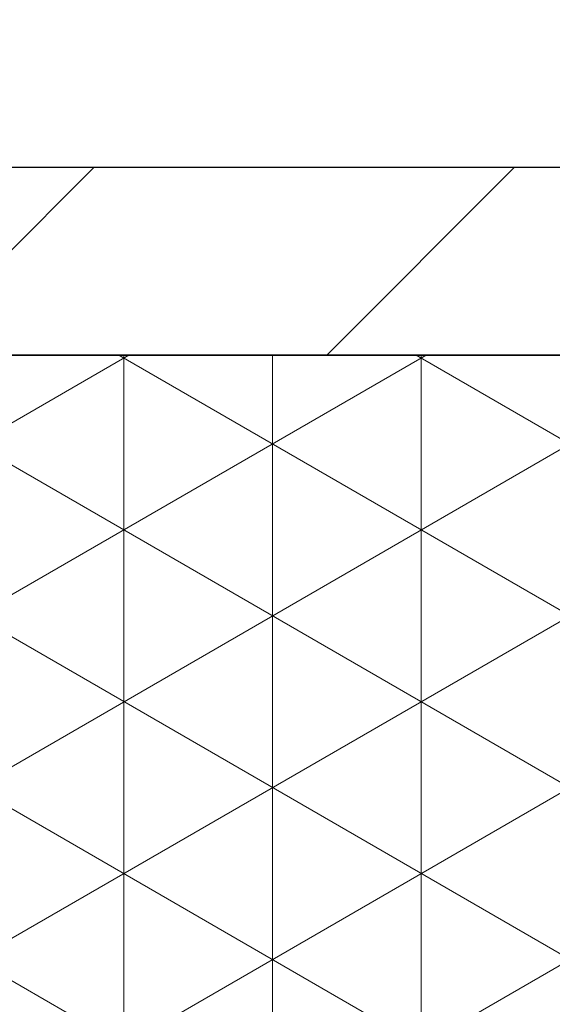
# Model space of a CAD drawing. Header units: millimetres. Extents: x 58700 to 76644, y 972 to 11123.
# Tile 188 of 256: x 62167.67 to 62173.36, y 7283.88 to 7294.38. Entities that reach past the tile are written whole.
import ezdxf

# ---------------------------------------------------------------- set-up
doc = ezdxf.new("R2010")
doc.units = ezdxf.units.MM

msp = doc.modelspace()

# ---------------------------------------------------------------- hatches: boundary and pattern name
at = {"lineweight": 13}
h = msp.add_hatch(dxfattribs=at)
h.set_pattern_fill('ANSI33', color=256, scale=50, style=0)
h.set_pattern_definition([(45, (-737.5, -83.74), (-224.5064, 224.5064), []), (45, (-513, -83.74), (-224.5064, 224.5064), [158.75, -79.375])])
h.paths.add_polyline_path([(62007.08351, 7097.51177), (62407.08355, 7097.51177), (62407.08352, 7255.04828), (62402.08077, 7255.04828), (62402.08077, 7274.80127), (62007.08351, 7274.80127)])
h.paths.add_polyline_path([(62385.84452, 7570.31053), (62385.84452, 7492.87828), (62037.07204, 7492.87828), (62037.07204, 7570.31053)], flags=16)
h.paths.add_polyline_path([(62665.49564, 7274.80127), (62665.49564, 7633.59965), (62453.28351, 7630.76385), (62453.28351, 7460.91533), (62503.28351, 7460.91533), (62503.28351, 7450.91533), (62453.28351, 7450.91533), (62453.28351, 7274.80127)])
h.paths.add_polyline_path([(62410.88351, 7450.91533), (62360.88351, 7450.91533), (62360.88351, 7460.91533), (62410.88351, 7460.91533), (62410.88351, 7630.19726), (62031.00596, 7625.12095), (62007.08351, 7601.1985), (62007.08351, 7290.80127), (62124.58214, 7290.80127), (62124.58214, 7292.80127), (62284.58214, 7292.80127), (62284.58214, 7290.80127), (62410.88351, 7290.80127)])
h.paths.add_polyline_path([(62083.36987, 7308.26795), (62083.36987, 7416.70533), (62304.40323, 7416.70533), (62304.40323, 7308.26795)])
at = {"lineweight": 9}
h = msp.add_hatch(dxfattribs=at)
h.set_pattern_fill('ANSI31', color=256)
h.set_pattern_definition([(45, (-737.497, -83.7406), (-2.24506403, 2.24506403), [])])
h.paths.add_polyline_path([(62284.58214, 7292.80127), (62124.58214, 7292.80127), (62124.58214, 7290.80127), (62284.58214, 7290.80127)])
h = msp.add_hatch(dxfattribs=at)
h.set_pattern_fill('NET3', color=256, scale=0.5, angle=90)
h.set_pattern_definition([(90, (-737.497, -83.7406), (-1.5875, 1e-16), []), (150, (-737.497, -83.7406), (-0.79375, -1.37481533), []), (210, (-737.497, -83.7406), (0.79375, -1.37481533), [])])
h.paths.add_polyline_path([(62244.58214, 7290.80127), (62164.58214, 7290.80127), (62164.58214, 7274.80127), (62244.58214, 7274.80127)])

# ---------------------------------------------------------------- linework, layer by layer
msp.add_line((62007.08351, 7290.80127), (62409.66918, 7290.80127))
for points in [[(62124.58214, 7290.80127), (62284.58214, 7290.80127), (62284.58214, 7292.80127), (62124.58214, 7292.80127)], [(62164.58214, 7274.80127), (62244.58214, 7274.80127), (62244.58214, 7290.80127), (62164.58214, 7290.80127)]]:
    msp.add_lwpolyline(points, close=True)

doc.saveas('drawing.dxf')
